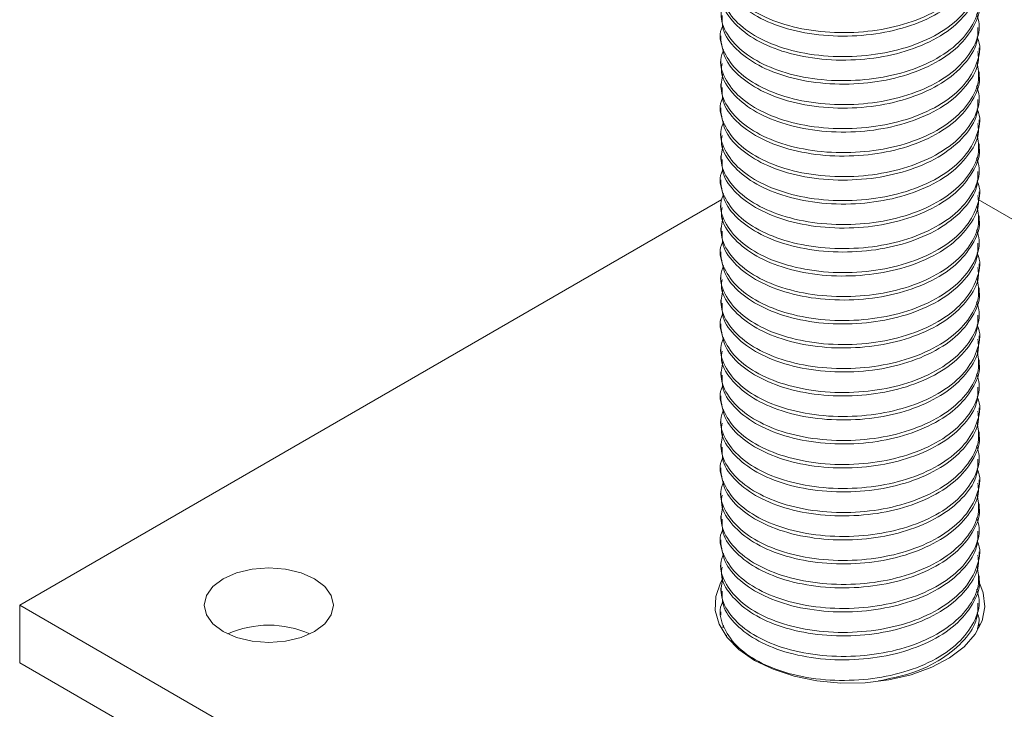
# Model space of a CAD drawing. Header units: millimetres. Extents: x 0 to 210, y 0 to 297.
# Tile 12 of 24: x 155 to 183, y 150 to 169. Entities that reach past the tile are written whole.
import ezdxf

# ---------------------------------------------------------------- set-up
doc = ezdxf.new("R2010")
doc.units = ezdxf.units.MM

msp = doc.modelspace()

# ---------------------------------------------------------------- linework, layer by layer
at = {"color": 7, "linetype": 'Continuous', "lineweight": 15}
for p, q in [((182.36, 169.178), (182.36, 169.275)), ((175.027, 168.935), (175.027, 168.837)), ((182.36, 168.497), (182.36, 168.595)), ((175.027, 168.255), (175.027, 168.157)), ((182.36, 167.817), (182.36, 167.915)), ((175.027, 167.575), (175.027, 167.477)), ((182.36, 167.136), (182.36, 167.234)), ((175.027, 166.894), (175.027, 166.796)), ((182.36, 166.456), (182.36, 166.554)), ((175.027, 166.213), (175.027, 166.116)), ((182.36, 165.775), (182.36, 165.873)), ((175.027, 165.533), (175.027, 165.435)), ((182.36, 165.095), (182.36, 165.193)), ((175.027, 164.853), (175.027, 164.755)), ((182.36, 164.415), (182.36, 164.513)), ((175.06, 164.3), (155.123, 152.791)), ((175.027, 164.172), (175.027, 164.074)), ((202.263, 152.791), (182.333, 164.296)), ((182.36, 163.734), (182.36, 163.832)), ((175.027, 163.492), (175.027, 163.394)), ((182.36, 163.054), (182.36, 163.151)), ((175.027, 162.811), (175.027, 162.713)), ((182.36, 162.373), (182.36, 162.471)), ((175.027, 162.131), (175.027, 162.033)), ((182.36, 161.692), (182.36, 161.791)), ((175.027, 161.451), (175.027, 161.353)), ((182.36, 161.012), (182.36, 161.11)), ((175.027, 160.77), (175.027, 160.672)), ((182.36, 160.332), (182.36, 160.43)), ((175.027, 160.089), (175.027, 159.992)), ((182.36, 159.651), (182.36, 159.749)), ((175.027, 159.409), (175.027, 159.311)), ((182.36, 158.971), (182.36, 159.069)), ((175.027, 158.729), (175.027, 158.63)), ((182.36, 158.29), (182.36, 158.388)), ((175.027, 158.048), (175.027, 157.95)), ((182.36, 157.61), (182.36, 157.708)), ((175.027, 157.368), (175.027, 157.27)), ((182.36, 156.93), (182.36, 157.027)), ((175.027, 156.687), (175.027, 156.589)), ((182.36, 156.249), (182.36, 156.347)), ((175.027, 156.007), (175.027, 155.909)), ((182.36, 155.568), (182.36, 155.667)), ((175.027, 155.326), (175.027, 155.228)), ((182.36, 154.888), (182.36, 154.986)), ((175.027, 154.646), (175.027, 154.548)), ((182.36, 154.208), (182.36, 154.306)), ((175.027, 153.965), (175.027, 153.868)), ((182.36, 153.527), (182.36, 153.625)), ((175.027, 153.285), (175.027, 153.187)), ((182.36, 152.847), (182.36, 152.945)), ((155.123, 152.791), (155.123, 151.158)), ((155.123, 152.791), (178.693, 139.184)), ((175.027, 152.605), (175.027, 152.506)), ((175.105, 152.221), (175.085, 152.146)), ((182.36, 152.166), (182.36, 152.264)), ((155.123, 151.158), (178.693, 137.551))]:
    msp.add_line(p, q, dxfattribs=at)
at = {"color": 7, "linetype": 'Continuous', "lineweight": 15, "flags": 128}
for points in [[(160.898, 152.042), (161.277, 151.874), (161.72, 151.768), (162.194, 151.732), (162.669, 151.768), (163.111, 151.874), (163.49, 152.042), (163.782, 152.261), (163.965, 152.517), (164.027, 152.791), (163.965, 153.065), (163.782, 153.32), (163.49, 153.539), (163.111, 153.707), (162.669, 153.813), (162.194, 153.849), (161.72, 153.813), (161.277, 153.707), (160.898, 153.539), (160.606, 153.32), (160.423, 153.065), (160.361, 152.791), (160.423, 152.517), (160.606, 152.261), (160.898, 152.042)], [(175.078, 153.526), (175.022, 153.427), (174.884, 153.038), (174.869, 152.642), (174.976, 152.25), (175.203, 151.875), (175.542, 151.53), (175.983, 151.226)], [(175.983, 151.226), (176.51, 150.972), (177.108, 150.776), (177.757, 150.645), (178.435, 150.583), (179.122, 150.592), (179.796, 150.671), (180.434, 150.819), (181.015, 151.03), (181.523, 151.298), (181.939, 151.613), (182.251, 151.967), (182.449, 152.347), (182.526, 152.741), (182.479, 153.137), (182.382, 153.393)]]:
    msp.add_lwpolyline(points, dxfattribs=at)
at = {"color": 7, "linetype": 'Continuous', "lineweight": 15}
msp.add_arc((162.194, 149.377), 2.847, 65.8178, 114.1822, dxfattribs=at)
for points, knots in [([(175.088, 171.273), (175.073, 171.242), (174.963, 171.018), (175.062, 170.575), (175.412, 170.016), (176.069, 169.542), (176.941, 169.198), (177.975, 169.019), (179.066, 169.024), (180.12, 169.206), (181.056, 169.562), (181.796, 170.067), (182.242, 170.666), (182.415, 171.197), (182.319, 171.505), (182.289, 171.602)], [0, 0, 0, 0, 0.014132, 0.101076, 0.188863, 0.273678, 0.358545, 0.446343, 0.533257, 0.616932, 0.703546, 0.791432, 0.876751, 0.961148, 1, 1, 1, 1]), ([(182.325, 171.22), (182.325, 171.073), (182.325, 170.713), (181.97, 170.161), (181.331, 169.618), (180.449, 169.208), (179.427, 168.968), (178.338, 168.902), (177.272, 169.021), (176.336, 169.313), (175.61, 169.748), (175.12, 170.282), (175.059, 170.68), (175.028, 170.879)], [0, 0, 0, 0, 0.06282, 0.154295, 0.249505, 0.34474, 0.436247, 0.529646, 0.625394, 0.719295, 0.810523, 0.905469, 1, 1, 1, 1]), ([(175.105, 170.594), (175.072, 170.497), (174.969, 170.202), (175.144, 169.701), (175.603, 169.166), (176.338, 168.731), (177.271, 168.438), (178.339, 168.32), (179.426, 168.385), (180.45, 168.626), (181.328, 169.036), (181.983, 169.579), (182.323, 170.197), (182.425, 170.673), (182.317, 170.916), (182.303, 170.948)], [0, 0, 0, 0, 0.042859, 0.1302, 0.217087, 0.300571, 0.386502, 0.474122, 0.559593, 0.643333, 0.730484, 0.817613, 0.901323, 0.986839, 1, 1, 1, 1]), ([(182.324, 170.538), (182.334, 170.463), (182.372, 170.177), (182.119, 169.682), (181.58, 169.107), (180.761, 168.647), (179.778, 168.347), (178.703, 168.224), (177.618, 168.28), (176.631, 168.517), (175.821, 168.909), (175.273, 169.415), (175.012, 169.868), (175.052, 170.133), (175.061, 170.197)], [0, 0, 0, 0, 0.032055, 0.123183, 0.217466, 0.313181, 0.406145, 0.498008, 0.593445, 0.688437, 0.779698, 0.87357, 0.969335, 1, 1, 1, 1]), ([(175.088, 169.908), (175.057, 169.746), (174.986, 169.382), (175.265, 168.833), (175.823, 168.327), (176.63, 167.935), (177.618, 167.698), (178.703, 167.641), (179.778, 167.765), (180.762, 168.064), (181.578, 168.525), (182.126, 169.099), (182.393, 169.682), (182.33, 170.057), (182.303, 170.221)], [0, 0, 0, 0, 0.071332, 0.159608, 0.246138, 0.330263, 0.417825, 0.505799, 0.590477, 0.676171, 0.764401, 0.851311, 0.935312, 1, 1, 1, 1]), ([(182.358, 169.858), (182.359, 169.856), (182.411, 169.642), (182.23, 169.208), (181.8, 168.609), (181.055, 168.103), (180.121, 167.747), (179.067, 167.565), (177.976, 167.56), (176.943, 167.739), (176.067, 168.083), (175.425, 168.556), (175.061, 169.054), (175.062, 169.387), (175.063, 169.519)], [0, 0, 0, 0, 0.000879, 0.092776, 0.18567, 0.281363, 0.375673, 0.466781, 0.561413, 0.657011, 0.74942, 0.841766, 0.93735, 1, 1, 1, 1]), ([(175.088, 169.232), (175.073, 169.2), (174.963, 168.977), (175.062, 168.533), (175.413, 167.974), (176.07, 167.501), (176.942, 167.157), (177.976, 166.978), (179.067, 166.983), (180.12, 167.165), (181.056, 167.521), (181.796, 168.026), (182.243, 168.625), (182.415, 169.156), (182.319, 169.464), (182.289, 169.561)], [0, 0, 0, 0, 0.014191, 0.101136, 0.188922, 0.273733, 0.358602, 0.446401, 0.533312, 0.616986, 0.703602, 0.791487, 0.876802, 0.9612, 1, 1, 1, 1]), ([(182.325, 169.179), (182.325, 169.032), (182.325, 168.672), (181.971, 168.12), (181.332, 167.577), (180.449, 167.167), (179.427, 166.926), (178.339, 166.861), (177.273, 166.98), (176.337, 167.272), (175.61, 167.707), (175.12, 168.241), (175.059, 168.639), (175.028, 168.837)], [0, 0, 0, 0, 0.062758, 0.154231, 0.24944, 0.344676, 0.436185, 0.529582, 0.625329, 0.719234, 0.81046, 0.905405, 1, 1, 1, 1]), ([(175.105, 168.552), (175.072, 168.455), (174.969, 168.16), (175.144, 167.659), (175.604, 167.124), (176.338, 166.689), (177.272, 166.397), (178.339, 166.278), (179.427, 166.344), (180.45, 166.585), (181.328, 166.994), (181.983, 167.538), (182.323, 168.156), (182.425, 168.632), (182.317, 168.875), (182.303, 168.907)], [0, 0, 0, 0, 0.042917, 0.130258, 0.217143, 0.300625, 0.386558, 0.474177, 0.559645, 0.643387, 0.730538, 0.817665, 0.901373, 0.986891, 1, 1, 1, 1]), ([(182.324, 168.496), (182.334, 168.422), (182.372, 168.135), (182.119, 167.641), (181.58, 167.066), (180.762, 166.605), (179.779, 166.306), (178.704, 166.182), (177.619, 166.239), (176.631, 166.476), (175.821, 166.868), (175.273, 167.374), (175.012, 167.826), (175.052, 168.092), (175.061, 168.156)], [0, 0, 0, 0, 0.031992, 0.12312, 0.217401, 0.313117, 0.406084, 0.497944, 0.59338, 0.688373, 0.779636, 0.873505, 0.96927, 1, 1, 1, 1]), ([(175.088, 167.867), (175.057, 167.704), (174.986, 167.341), (175.265, 166.791), (175.823, 166.285), (176.631, 165.893), (177.619, 165.656), (178.704, 165.6), (179.779, 165.724), (180.762, 166.023), (181.578, 166.484), (182.126, 167.058), (182.393, 167.64), (182.33, 168.016), (182.303, 168.179)], [0, 0, 0, 0, 0.071388, 0.159664, 0.246192, 0.330317, 0.417881, 0.505853, 0.590529, 0.676226, 0.764456, 0.851363, 0.935364, 1, 1, 1, 1]), ([(182.359, 167.816), (182.359, 167.815), (182.411, 167.601), (182.23, 167.167), (181.8, 166.568), (181.056, 166.062), (180.121, 165.706), (179.068, 165.524), (177.976, 165.519), (176.943, 165.698), (176.067, 166.042), (175.425, 166.514), (175.061, 167.012), (175.062, 167.345), (175.063, 167.478)], [0, 0, 0, 0, 0.000816, 0.092715, 0.185606, 0.281298, 0.375611, 0.466718, 0.561348, 0.656947, 0.749359, 0.841702, 0.937285, 1, 1, 1, 1]), ([(175.088, 167.19), (175.073, 167.159), (174.963, 166.935), (175.062, 166.491), (175.413, 165.932), (176.07, 165.459), (176.942, 165.115), (177.977, 164.936), (179.068, 164.941), (180.121, 165.124), (181.057, 165.48), (181.796, 165.985), (182.243, 166.584), (182.415, 167.115), (182.319, 167.423), (182.289, 167.52)], [0, 0, 0, 0, 0.01425, 0.101197, 0.18898, 0.273788, 0.35866, 0.446458, 0.533367, 0.61704, 0.703657, 0.791541, 0.876852, 0.961253, 1, 1, 1, 1]), ([(182.325, 167.137), (182.325, 166.991), (182.325, 166.631), (181.971, 166.079), (181.332, 165.536), (180.45, 165.126), (179.428, 164.885), (178.34, 164.819), (177.273, 164.938), (176.337, 165.23), (175.61, 165.665), (175.121, 166.199), (175.059, 166.597), (175.028, 166.796)], [0, 0, 0, 0, 0.062696, 0.154168, 0.249375, 0.344613, 0.436124, 0.529517, 0.625265, 0.719172, 0.810397, 0.90534, 1, 1, 1, 1]), ([(175.105, 166.511), (175.072, 166.414), (174.969, 166.118), (175.144, 165.617), (175.604, 165.083), (176.339, 164.647), (177.273, 164.356), (178.34, 164.237), (179.428, 164.303), (180.451, 164.543), (181.329, 164.953), (181.984, 165.497), (182.323, 166.115), (182.425, 166.591), (182.317, 166.833), (182.303, 166.866)], [0, 0, 0, 0, 0.042974, 0.130315, 0.217198, 0.300679, 0.386614, 0.474233, 0.559698, 0.64344, 0.730592, 0.817717, 0.901423, 0.986943, 1, 1, 1, 1]), ([(182.324, 166.455), (182.334, 166.381), (182.372, 166.094), (182.119, 165.6), (181.581, 165.025), (180.763, 164.564), (179.779, 164.265), (178.704, 164.141), (177.619, 164.197), (176.632, 164.434), (175.821, 164.826), (175.274, 165.332), (175.012, 165.785), (175.052, 166.05), (175.061, 166.115)], [0, 0, 0, 0, 0.031929, 0.123058, 0.217336, 0.313052, 0.406023, 0.49788, 0.593315, 0.68831, 0.779574, 0.87344, 0.969205, 1, 1, 1, 1]), ([(175.088, 165.826), (175.057, 165.663), (174.986, 165.299), (175.265, 164.749), (175.824, 164.244), (176.631, 163.852), (177.619, 163.615), (178.704, 163.559), (179.779, 163.682), (180.763, 163.982), (181.579, 164.443), (182.126, 165.017), (182.394, 165.599), (182.33, 165.975), (182.303, 166.138)], [0, 0, 0, 0, 0.071444, 0.15972, 0.246245, 0.330371, 0.417936, 0.505907, 0.590581, 0.67628, 0.76451, 0.851415, 0.935416, 1, 1, 1, 1]), ([(182.359, 165.775), (182.359, 165.773), (182.412, 165.56), (182.23, 165.126), (181.8, 164.527), (181.056, 164.021), (180.122, 163.665), (179.068, 163.483), (177.977, 163.477), (176.944, 163.656), (176.068, 164), (175.426, 164.473), (175.061, 164.97), (175.062, 165.304), (175.063, 165.436)], [0, 0, 0, 0, 0.000752, 0.092654, 0.185542, 0.281234, 0.375549, 0.466655, 0.561283, 0.656883, 0.749298, 0.841638, 0.93722, 1, 1, 1, 1]), ([(175.088, 165.149), (175.073, 165.117), (174.963, 164.893), (175.062, 164.45), (175.413, 163.891), (176.071, 163.417), (176.943, 163.074), (177.977, 162.895), (179.068, 162.9), (180.122, 163.082), (181.057, 163.439), (181.797, 163.944), (182.243, 164.544), (182.415, 165.073), (182.319, 165.382), (182.289, 165.478)], [0, 0, 0, 0, 0.014309, 0.101257, 0.189039, 0.273843, 0.358717, 0.446516, 0.533422, 0.617094, 0.703712, 0.791595, 0.876903, 0.961305, 1, 1, 1, 1]), ([(182.325, 165.096), (182.325, 164.95), (182.326, 164.59), (181.971, 164.038), (181.333, 163.495), (180.451, 163.085), (179.429, 162.844), (178.341, 162.778), (177.274, 162.897), (176.338, 163.188), (175.611, 163.623), (175.121, 164.157), (175.059, 164.556), (175.028, 164.755)], [0, 0, 0, 0, 0.062634, 0.154104, 0.24931, 0.344549, 0.436062, 0.529453, 0.6252, 0.71911, 0.810334, 0.905276, 1, 1, 1, 1]), ([(175.105, 164.469), (175.072, 164.372), (174.969, 164.077), (175.145, 163.576), (175.604, 163.041), (176.34, 162.606), (177.273, 162.314), (178.341, 162.196), (179.428, 162.261), (180.452, 162.502), (181.33, 162.912), (181.984, 163.456), (182.323, 164.074), (182.425, 164.55), (182.317, 164.792), (182.303, 164.824)], [0, 0, 0, 0, 0.043032, 0.130373, 0.217254, 0.300733, 0.38667, 0.474288, 0.55975, 0.643493, 0.730646, 0.817769, 0.901473, 0.986995, 1, 1, 1, 1]), ([(182.324, 164.414), (182.334, 164.339), (182.372, 164.053), (182.119, 163.559), (181.581, 162.984), (180.763, 162.523), (179.78, 162.224), (178.705, 162.1), (177.62, 162.156), (176.633, 162.393), (175.822, 162.784), (175.274, 163.29), (175.012, 163.743), (175.052, 164.009), (175.061, 164.073)], [0, 0, 0, 0, 0.031866, 0.122995, 0.217271, 0.312988, 0.405961, 0.497816, 0.59325, 0.688246, 0.779511, 0.873375, 0.969141, 1, 1, 1, 1]), ([(175.088, 163.784), (175.057, 163.621), (174.986, 163.258), (175.266, 162.707), (175.824, 162.202), (176.632, 161.81), (177.62, 161.573), (178.705, 161.517), (179.78, 161.641), (180.764, 161.941), (181.579, 162.402), (182.127, 162.976), (182.394, 163.558), (182.33, 163.934), (182.303, 164.097)], [0, 0, 0, 0, 0.0715003, 0.159776, 0.2462982, 0.3304253, 0.4179918, 0.5059618, 0.5906322, 0.6763341, 0.7645645, 0.8514672, 0.9354686, 1, 1, 1, 1]), ([(182.359, 163.734), (182.359, 163.732), (182.412, 163.519), (182.23, 163.085), (181.801, 162.486), (181.057, 161.98), (180.123, 161.624), (179.069, 161.441), (177.978, 161.436), (176.945, 161.615), (176.068, 161.958), (175.426, 162.431), (175.061, 162.929), (175.062, 163.262), (175.063, 163.395)], [0, 0, 0, 0, 0.000689, 0.092593, 0.185478, 0.281169, 0.375487, 0.466593, 0.561218, 0.656819, 0.749238, 0.841574, 0.937155, 1, 1, 1, 1]), ([(175.088, 163.108), (175.073, 163.076), (174.963, 162.852), (175.062, 162.408), (175.414, 161.849), (176.071, 161.376), (176.944, 161.032), (177.978, 160.853), (179.069, 160.859), (180.122, 161.041), (181.058, 161.398), (181.797, 161.903), (182.243, 162.503), (182.415, 163.032), (182.319, 163.34), (182.289, 163.437)], [0, 0, 0, 0, 0.014368, 0.101317, 0.189098, 0.273898, 0.358775, 0.446573, 0.533477, 0.617148, 0.703768, 0.791649, 0.876954, 0.961358, 1, 1, 1, 1]), ([(182.325, 163.055), (182.325, 162.909), (182.326, 162.549), (181.972, 161.997), (181.334, 161.454), (180.451, 161.044), (179.429, 160.803), (178.341, 160.737), (177.275, 160.855), (176.338, 161.147), (175.611, 161.582), (175.121, 162.116), (175.059, 162.514), (175.028, 162.713)], [0, 0, 0, 0, 0.0625726, 0.1540405, 0.2492454, 0.3444855, 0.4360009, 0.5293887, 0.6251358, 0.7190481, 0.8102713, 0.905211, 1, 1, 1, 1]), ([(175.105, 162.428), (175.072, 162.331), (174.969, 162.035), (175.145, 161.534), (175.605, 160.999), (176.34, 160.564), (177.274, 160.273), (178.342, 160.154), (179.429, 160.22), (180.452, 160.461), (181.33, 160.871), (181.984, 161.415), (182.324, 162.033), (182.425, 162.509), (182.317, 162.751), (182.303, 162.783)], [0, 0, 0, 0, 0.043089, 0.130431, 0.21731, 0.300787, 0.386726, 0.474343, 0.559802, 0.643547, 0.7307, 0.817821, 0.901523, 0.987047, 1, 1, 1, 1]), ([(182.324, 162.372), (182.334, 162.298), (182.372, 162.012), (182.12, 161.518), (181.582, 160.943), (180.764, 160.482), (179.781, 160.183), (178.706, 160.058), (177.621, 160.115), (176.633, 160.351), (175.822, 160.743), (175.274, 161.248), (175.012, 161.702), (175.052, 161.967), (175.061, 162.032)], [0, 0, 0, 0, 0.031803, 0.122932, 0.217206, 0.312923, 0.4059, 0.497752, 0.593185, 0.688183, 0.779449, 0.87331, 0.969076, 1, 1, 1, 1]), ([(175.088, 161.743), (175.056, 161.58), (174.986, 161.216), (175.266, 160.666), (175.825, 160.16), (176.633, 159.769), (177.621, 159.532), (178.706, 159.476), (179.781, 159.6), (180.764, 159.9), (181.58, 160.361), (182.127, 160.935), (182.394, 161.517), (182.33, 161.892), (182.303, 162.055)], [0, 0, 0, 0, 0.071556, 0.159832, 0.246352, 0.33048, 0.418047, 0.506016, 0.590684, 0.676388, 0.764619, 0.851519, 0.935521, 1, 1, 1, 1]), ([(182.359, 161.692), (182.359, 161.691), (182.412, 161.478), (182.23, 161.044), (181.801, 160.445), (181.058, 159.939), (180.123, 159.583), (179.07, 159.4), (177.979, 159.394), (176.945, 159.573), (176.069, 159.917), (175.426, 160.389), (175.061, 160.887), (175.062, 161.221), (175.063, 161.354)], [0, 0, 0, 0, 0.000626, 0.092533, 0.185414, 0.281105, 0.375424, 0.46653, 0.561154, 0.656755, 0.749177, 0.841509, 0.93709, 1, 1, 1, 1]), ([(175.088, 161.066), (175.073, 161.034), (174.963, 160.81), (175.062, 160.366), (175.414, 159.807), (176.072, 159.334), (176.944, 158.991), (177.979, 158.812), (179.07, 158.818), (180.123, 159), (181.059, 159.356), (181.798, 159.862), (182.243, 160.462), (182.415, 160.991), (182.319, 161.299), (182.289, 161.396)], [0, 0, 0, 0, 0.014427, 0.101377, 0.189157, 0.273953, 0.358832, 0.446631, 0.533532, 0.617201, 0.703823, 0.791704, 0.877004, 0.96141, 1, 1, 1, 1]), ([(182.325, 161.013), (182.325, 160.867), (182.326, 160.508), (181.972, 159.957), (181.334, 159.413), (180.452, 159.003), (179.43, 158.761), (178.342, 158.695), (177.275, 158.814), (176.339, 159.105), (175.612, 159.54), (175.121, 160.074), (175.059, 160.473), (175.028, 160.672)], [0, 0, 0, 0, 0.062511, 0.153977, 0.24918, 0.344422, 0.435939, 0.529324, 0.625071, 0.718986, 0.810208, 0.905146, 1, 1, 1, 1]), ([(175.105, 160.387), (175.072, 160.289), (174.969, 159.994), (175.145, 159.492), (175.605, 158.957), (176.341, 158.523), (177.275, 158.231), (178.342, 158.113), (179.43, 158.179), (180.453, 158.42), (181.331, 158.83), (181.985, 159.374), (182.324, 159.992), (182.425, 160.468), (182.317, 160.71), (182.303, 160.742)], [0, 0, 0, 0, 0.043146, 0.130489, 0.217365, 0.300841, 0.386782, 0.474398, 0.559854, 0.6436, 0.730754, 0.817873, 0.901573, 0.987099, 1, 1, 1, 1]), ([(182.324, 160.331), (182.334, 160.257), (182.372, 159.971), (182.12, 159.477), (181.582, 158.902), (180.764, 158.441), (179.782, 158.141), (178.707, 158.017), (177.621, 158.073), (176.634, 158.31), (175.823, 158.701), (175.274, 159.207), (175.013, 159.66), (175.052, 159.926), (175.062, 159.991)], [0, 0, 0, 0, 0.03174, 0.12287, 0.217141, 0.312859, 0.405839, 0.497688, 0.59312, 0.68812, 0.779387, 0.873245, 0.969011, 1, 1, 1, 1]), ([(175.088, 159.701), (175.056, 159.538), (174.986, 159.174), (175.266, 158.624), (175.825, 158.119), (176.633, 157.727), (177.622, 157.491), (178.707, 157.435), (179.781, 157.559), (180.765, 157.859), (181.58, 158.32), (182.127, 158.894), (182.394, 159.476), (182.33, 159.851), (182.302, 160.014)], [0, 0, 0, 0, 0.071613, 0.159888, 0.246405, 0.330534, 0.418103, 0.50607, 0.590735, 0.676443, 0.764673, 0.851571, 0.935573, 1, 1, 1, 1]), ([(182.359, 159.651), (182.359, 159.65), (182.412, 159.437), (182.231, 159.003), (181.802, 158.404), (181.058, 157.898), (180.124, 157.542), (179.071, 157.359), (177.979, 157.353), (176.946, 157.532), (176.069, 157.875), (175.427, 158.348), (175.061, 158.846), (175.062, 159.18), (175.063, 159.312)], [0, 0, 0, 0, 0.000562, 0.092472, 0.18535, 0.28104, 0.375362, 0.466467, 0.561089, 0.656691, 0.749116, 0.841445, 0.937025, 1, 1, 1, 1]), ([(175.088, 159.025), (175.073, 158.993), (174.963, 158.768), (175.062, 158.324), (175.414, 157.765), (176.072, 157.292), (176.945, 156.949), (177.98, 156.77), (179.071, 156.776), (180.124, 156.959), (181.059, 157.315), (181.798, 157.821), (182.244, 158.421), (182.415, 158.95), (182.319, 159.258), (182.289, 159.354)], [0, 0, 0, 0, 0.014487, 0.101437, 0.189216, 0.274008, 0.35889, 0.446688, 0.533586, 0.617255, 0.703879, 0.791758, 0.877055, 0.961463, 1, 1, 1, 1]), ([(182.325, 158.972), (182.325, 158.826), (182.326, 158.467), (181.972, 157.916), (181.335, 157.372), (180.453, 156.961), (179.431, 156.72), (178.343, 156.654), (177.276, 156.772), (176.34, 157.064), (175.612, 157.498), (175.121, 158.033), (175.059, 158.431), (175.027, 158.631)], [0, 0, 0, 0, 0.062449, 0.153913, 0.249115, 0.344358, 0.435878, 0.52926, 0.625007, 0.718925, 0.810146, 0.905082, 1, 1, 1, 1]), ([(175.105, 158.345), (175.072, 158.248), (174.969, 157.952), (175.145, 157.45), (175.606, 156.916), (176.341, 156.481), (177.276, 156.19), (178.343, 156.071), (179.431, 156.138), (180.454, 156.379), (181.331, 156.789), (181.985, 157.334), (182.324, 157.951), (182.425, 158.427), (182.317, 158.669), (182.303, 158.7)], [0, 0, 0, 0, 0.043204, 0.130547, 0.217421, 0.300896, 0.386838, 0.474454, 0.559906, 0.643653, 0.730808, 0.817925, 0.901623, 0.987151, 1, 1, 1, 1]), ([(182.324, 158.289), (182.334, 158.216), (182.372, 157.93), (182.12, 157.436), (181.583, 156.861), (180.765, 156.4), (179.782, 156.1), (178.707, 155.976), (177.622, 156.032), (176.635, 156.268), (175.823, 156.659), (175.275, 157.165), (175.013, 157.618), (175.052, 157.884), (175.062, 157.949)], [0, 0, 0, 0, 0.031677, 0.122807, 0.217076, 0.312794, 0.405777, 0.497624, 0.593055, 0.688056, 0.779325, 0.87318, 0.968947, 1, 1, 1, 1]), ([(175.088, 157.66), (175.056, 157.497), (174.986, 157.133), (175.266, 156.582), (175.826, 156.077), (176.634, 155.685), (177.622, 155.449), (178.707, 155.393), (179.782, 155.518), (180.766, 155.817), (181.581, 156.279), (182.127, 156.853), (182.394, 157.435), (182.33, 157.81), (182.302, 157.973)], [0, 0, 0, 0, 0.071669, 0.159944, 0.246458, 0.330588, 0.418158, 0.506125, 0.590787, 0.676497, 0.764728, 0.851623, 0.935625, 1, 1, 1, 1]), ([(182.359, 157.61), (182.359, 157.609), (182.412, 157.396), (182.231, 156.962), (181.802, 156.363), (181.059, 155.857), (180.125, 155.5), (179.071, 155.318), (177.98, 155.312), (176.946, 155.49), (176.07, 155.833), (175.427, 156.306), (175.061, 156.804), (175.062, 157.138), (175.063, 157.271)], [0, 0, 0, 0, 0.000499, 0.092411, 0.185286, 0.280975, 0.3753, 0.466405, 0.561024, 0.656627, 0.749055, 0.841381, 0.93696, 1, 1, 1, 1]), ([(175.088, 156.984), (175.073, 156.951), (174.963, 156.727), (175.063, 156.283), (175.415, 155.724), (176.073, 155.251), (176.946, 154.908), (177.98, 154.729), (179.071, 154.735), (180.125, 154.918), (181.06, 155.274), (181.798, 155.78), (182.244, 156.38), (182.415, 156.909), (182.319, 157.217), (182.289, 157.313)], [0, 0, 0, 0, 0.014546, 0.101498, 0.189274, 0.274063, 0.358947, 0.446746, 0.533641, 0.617309, 0.703934, 0.791812, 0.877105, 0.961515, 1, 1, 1, 1]), ([(182.325, 156.931), (182.325, 156.785), (182.326, 156.426), (181.973, 155.875), (181.335, 155.331), (180.453, 154.92), (179.432, 154.679), (178.344, 154.613), (177.277, 154.731), (176.34, 155.022), (175.613, 155.456), (175.121, 155.991), (175.059, 156.39), (175.027, 156.589)], [0, 0, 0, 0, 0.062387, 0.15385, 0.24905, 0.344295, 0.435816, 0.529196, 0.624942, 0.718863, 0.810083, 0.905017, 1, 1, 1, 1]), ([(175.105, 156.304), (175.072, 156.206), (174.969, 155.91), (175.145, 155.409), (175.606, 154.874), (176.342, 154.439), (177.276, 154.148), (178.344, 154.03), (179.431, 154.096), (180.454, 154.338), (181.332, 154.748), (181.985, 155.293), (182.324, 155.91), (182.425, 156.385), (182.317, 156.628), (182.303, 156.659)], [0, 0, 0, 0, 0.043261, 0.130605, 0.217477, 0.30095, 0.386894, 0.474509, 0.559958, 0.643706, 0.730862, 0.817978, 0.901673, 0.987203, 1, 1, 1, 1]), ([(182.324, 156.248), (182.334, 156.175), (182.373, 155.889), (182.121, 155.395), (181.583, 154.82), (180.766, 154.359), (179.783, 154.059), (178.708, 153.934), (177.623, 153.99), (176.635, 154.226), (175.824, 154.618), (175.275, 155.123), (175.013, 155.577), (175.052, 155.843), (175.062, 155.908)], [0, 0, 0, 0, 0.031614, 0.122744, 0.217011, 0.31273, 0.405716, 0.49756, 0.592989, 0.687993, 0.779263, 0.873116, 0.968882, 1, 1, 1, 1]), ([(175.088, 155.619), (175.056, 155.455), (174.986, 155.091), (175.267, 154.54), (175.826, 154.035), (176.635, 153.644), (177.623, 153.408), (178.708, 153.352), (179.783, 153.476), (180.766, 153.776), (181.581, 154.238), (182.128, 154.812), (182.394, 155.394), (182.33, 155.769), (182.302, 155.931)], [0, 0, 0, 0, 0.071725, 0.16, 0.246511, 0.330642, 0.418214, 0.506179, 0.590839, 0.676551, 0.764782, 0.851675, 0.935677, 1, 1, 1, 1]), ([(182.359, 155.568), (182.359, 155.567), (182.412, 155.355), (182.231, 154.921), (181.802, 154.322), (181.059, 153.816), (180.125, 153.459), (179.072, 153.276), (177.981, 153.27), (176.947, 153.449), (176.07, 153.792), (175.427, 154.264), (175.061, 154.762), (175.062, 155.097), (175.063, 155.229)], [0, 0, 0, 0, 0.000435, 0.092351, 0.185222, 0.280911, 0.375237, 0.466342, 0.560959, 0.656563, 0.748995, 0.841317, 0.936895, 1, 1, 1, 1]), ([(175.089, 154.942), (175.073, 154.91), (174.963, 154.685), (175.063, 154.241), (175.415, 153.682), (176.073, 153.209), (176.946, 152.866), (177.981, 152.688), (179.072, 152.694), (180.125, 152.877), (181.06, 153.233), (181.799, 153.739), (182.244, 154.339), (182.415, 154.868), (182.319, 155.176), (182.289, 155.272)], [0, 0, 0, 0, 0.014605, 0.101558, 0.189333, 0.274118, 0.359004, 0.446803, 0.533696, 0.617363, 0.703989, 0.791866, 0.877156, 0.961568, 1, 1, 1, 1]), ([(182.325, 154.889), (182.325, 154.744), (182.326, 154.385), (181.973, 153.834), (181.336, 153.29), (180.454, 152.879), (179.432, 152.638), (178.344, 152.571), (177.277, 152.689), (176.341, 152.98), (175.613, 153.415), (175.121, 153.949), (175.059, 154.348), (175.027, 154.548)], [0, 0, 0, 0, 0.062325, 0.153786, 0.248985, 0.344231, 0.435755, 0.529131, 0.624878, 0.718801, 0.81002, 0.904953, 1, 1, 1, 1]), ([(175.105, 154.263), (175.072, 154.165), (174.969, 153.869), (175.146, 153.367), (175.607, 152.832), (176.342, 152.398), (177.277, 152.107), (178.345, 151.989), (179.432, 152.055), (180.455, 152.297), (181.332, 152.707), (181.986, 153.252), (182.324, 153.869), (182.425, 154.344), (182.317, 154.586), (182.303, 154.618)], [0, 0, 0, 0, 0.043318, 0.130662, 0.217532, 0.301004, 0.38695, 0.474564, 0.56001, 0.64376, 0.730916, 0.81803, 0.901722, 0.987255, 1, 1, 1, 1]), ([(182.324, 154.207), (182.334, 154.133), (182.373, 153.848), (182.121, 153.354), (181.584, 152.779), (180.766, 152.318), (179.784, 152.018), (178.709, 151.893), (177.624, 151.949), (176.636, 152.185), (175.824, 152.576), (175.275, 153.081), (175.013, 153.535), (175.052, 153.801), (175.062, 153.867)], [0, 0, 0, 0, 0.031551, 0.122682, 0.216946, 0.312665, 0.405655, 0.497496, 0.592924, 0.687929, 0.779201, 0.873051, 0.968817, 1, 1, 1, 1]), ([(175.088, 153.577), (175.056, 153.414), (174.986, 153.049), (175.267, 152.499), (175.826, 151.994), (176.635, 151.602), (177.624, 151.366), (178.709, 151.311), (179.784, 151.435), (180.767, 151.735), (181.582, 152.197), (182.128, 152.771), (182.394, 153.353), (182.33, 153.728), (182.302, 153.89)], [0, 0, 0, 0, 0.071781, 0.160056, 0.246565, 0.330696, 0.41827, 0.506233, 0.59089, 0.676606, 0.764837, 0.851727, 0.93573, 1, 1, 1, 1]), ([(182.359, 153.527), (182.359, 153.526), (182.412, 153.314), (182.231, 152.88), (181.803, 152.281), (181.06, 151.775), (180.126, 151.418), (179.073, 151.235), (177.982, 151.229), (176.948, 151.407), (176.071, 151.75), (175.428, 152.222), (175.062, 152.721), (175.062, 153.055), (175.063, 153.188)], [0, 0, 0, 0, 0.000372, 0.09229, 0.185158, 0.280846, 0.375175, 0.466279, 0.560894, 0.656499, 0.748934, 0.841253, 0.93683, 1, 1, 1, 1]), ([(175.089, 152.901), (175.073, 152.868), (174.963, 152.644), (175.063, 152.199), (175.415, 151.64), (176.074, 151.168), (176.947, 150.825), (177.982, 150.646), (179.073, 150.652), (180.126, 150.835), (181.061, 151.192), (181.799, 151.698), (182.244, 152.298), (182.415, 152.827), (182.319, 153.134), (182.289, 153.231)], [0, 0, 0, 0, 0.014664, 0.101618, 0.189392, 0.274173, 0.359062, 0.446861, 0.533751, 0.617417, 0.704045, 0.79192, 0.877207, 0.96162, 1, 1, 1, 1]), ([(182.325, 152.848), (182.325, 152.703), (182.326, 152.344), (181.974, 151.792), (181.335, 151.252), (180.48, 150.839), (179.817, 150.707), (179.505, 150.644)], [0, 0, 0, 0, 0.145237, 0.358576, 0.580636, 0.802812, 1, 1, 1, 1]), ([(182.313, 152.116), (182.346, 152.24), (182.388, 152.395), (182.318, 152.545), (182.303, 152.577)], [0, 0, 0, 0, 0.791522, 1, 1, 1, 1]), ([(175.318, 151.771), (175.262, 151.817), (175.2, 151.87), (175.185, 151.93), (175.184, 151.937)], [0, 0, 0, 0, 0.888298, 1, 1, 1, 1])]:
    msp.add_open_spline(points, degree=3, knots=knots, dxfattribs=at)

doc.saveas('drawing.dxf')
